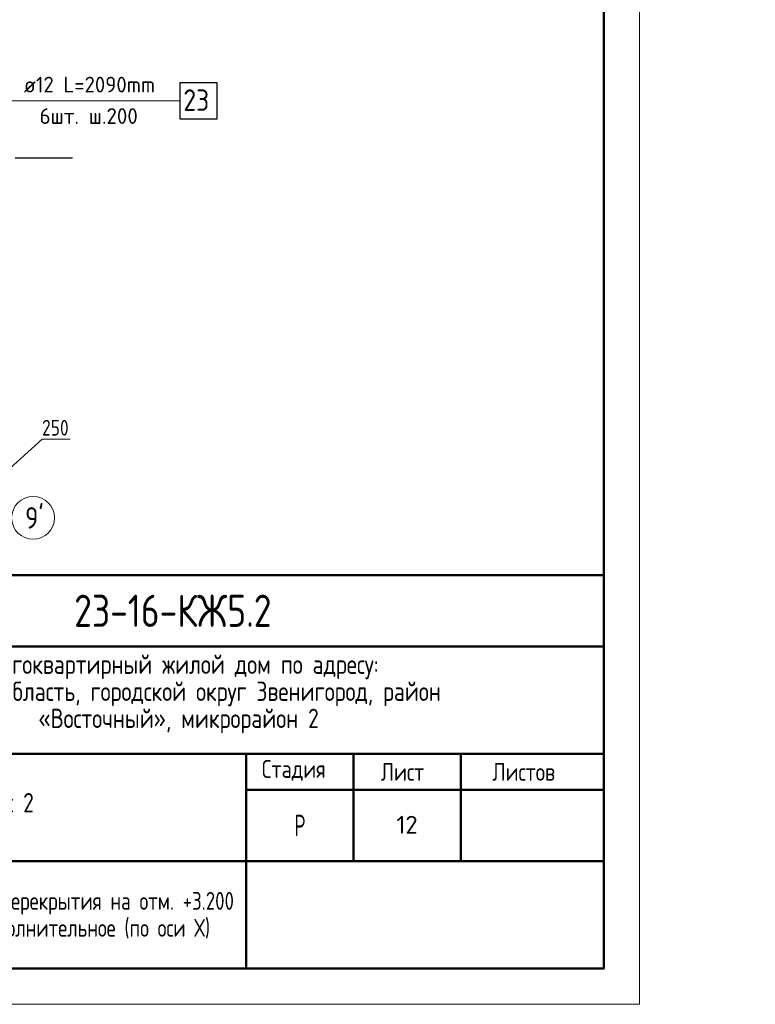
# Model space of a CAD drawing. Header units: millimetres. Extents: x 0 to 43617, y 0 to 59400.
# Tile 9 of 30: x 33336 to 43617, y 0 to 13764. Entities that reach past the tile are written whole.
import ezdxf

# ---------------------------------------------------------------- set-up
doc = ezdxf.new("R2010")
doc.units = ezdxf.units.MM
doc.linetypes.add('______5', pattern=[1100, 800, -100, 100, -100])
for name, color, linetype, lineweight in [('Standard', 7, 'Continuous', 25), ('ДОП Верх по Х', 7, 'Continuous', 25), ('Оси', 40, '______5', 18), ('Позиционная метка номер позиции', 7, 'Continuous', 13)]:
    doc.layers.add(name, color=color, linetype=linetype, lineweight=lineweight)
doc.styles.add('GOST 2.304-81', font='txt')
doc.styles.add('ISOCPEUR', font='txt')

msp = doc.modelspace()

# ---------------------------------------------------------------- linework, layer by layer
at = {"layer": 'Standard', "color": 7, "linetype": 'Continuous', "lineweight": 13, "transparency": 33554687}
for p, q in [((33099, 7400), (33649, 7900)), ((33649, 7900), (34040, 7900))]:
    msp.add_line(p, q, dxfattribs=at)
at = {"layer": 'Standard', "color": 7, "linetype": 'Continuous', "lineweight": 50, "transparency": 33554687}
for p, q in [((23000, 6000), (41500, 6000)), ((29500, 5000), (41500, 5000)), ((29500, 3500), (41500, 3500)), ((36500, 2000), (36500, 3500)), ((38000, 2000), (38000, 3500)), ((39500, 2000), (39500, 3500)), ((36500, 3000), (41500, 3000)), ((29500, 2000), (41500, 2000)), ((36500, 500), (36500, 2000)), ((36500, 500), (36500, 2000))]:
    msp.add_line(p, q, dxfattribs=at)
at = {"layer": 'Standard', "color": 7, "linetype": 'Continuous', "lineweight": 25, "transparency": 33554687}
for p, q in [((41500, 500), (41500, 6000)), ((23000, 500), (41500, 500)), ((23000, 500), (41500, 500)), ((23000, 500), (41500, 500))]:
    msp.add_line(p, q, dxfattribs=at)
at = {"layer": 'Standard', "color": 7, "linetype": 'Continuous', "lineweight": 13, "transparency": 33554687}
msp.add_lwpolyline([(0, 0), (42000, 0), (42000, 59400), (0, 59400), (0, 0)], close=True, dxfattribs=at)
msp.add_lwpolyline([(42000, 59400), (0, 59400), (0, 0), (42000, 0), (42000, 59400)], dxfattribs=at)
msp.add_lwpolyline([(42000, 59400), (0, 59400), (0, 0), (42000, 0), (42000, 59400)], dxfattribs=at)
at = {"layer": 'Standard', "color": 7, "linetype": 'Continuous', "lineweight": 50, "transparency": 33554687}
msp.add_lwpolyline([(2000, 58900), (41500, 58900), (41500, 500), (2000, 500), (2000, 58900)], close=True, dxfattribs=at)
at = {"layer": 'Standard', "color": 7, "linetype": 'Continuous', "lineweight": 25, "transparency": 33554687}
msp.add_lwpolyline([(41500, 6000), (23000, 6000), (23000, 500), (41500, 500), (41500, 6000)], dxfattribs=at)
at = {"layer": 'ДОП Верх по Х', "color": 7, "linetype": 'Continuous', "lineweight": 13, "transparency": 33554687}
msp.add_line((33374, 12630), (35460, 12630), dxfattribs=at)
at = {"layer": 'ДОП Верх по Х', "color": 7, "linetype": 'Continuous', "lineweight": 25, "transparency": 33554687}
msp.add_lwpolyline([(35574, 12380), (36094, 12380), (36094, 12880), (35574, 12880), (35574, 12380)], dxfattribs=at)
at = {"layer": 'Оси', "color": 8, "linetype": '______5', "lineweight": -3, "transparency": 33554687}
msp.add_line((34074, 11830), (3600, 11830), dxfattribs=at)
at = {"layer": 'Оси', "color": 7, "linetype": 'Continuous', "lineweight": 13, "transparency": 33554687}
msp.add_circle((33524, 6800), 300, dxfattribs=at)
at = {"layer": 'Позиционная метка номер позиции', "color": 7, "linetype": 'Continuous', "lineweight": 13, "transparency": 33554687}
msp.add_lwpolyline([(32543, 12330), (32843, 12630), (35574, 12630)], dxfattribs=at)

# ---------------------------------------------------------------- texts
at = {"layer": 'Standard', "color": 7, "linetype": 'Continuous', "lineweight": 25, "transparency": 33554687, "attachment_point": 7, "style": 'GOST 2.304-81'}
for s, insert, char_height, width in [('250', (33649, 7950), 220, 516.4), ('Многоквартирный\\~жилой\\~дом\\~по\\~адресу:\\~', (32710, 4545), 270, 5717.08), ('Московская\\~область,\\~городской\\~округ\\~Звенигород,\\~район\\~', (31504, 4167), 270, 8136.21), ('«Восточный»,\\~микрорайон\\~2', (33597, 3789), 270, 3952.83), ('Стадия', (36721, 3125), 250, 1031.12), ('Лист', (38384, 3125), 250, 782.23), ('Листов', (39943, 3125), 250, 1066.51), ('Корпус\\~2', (32388, 2610), 270, 1362.88), ('\\W0.77;Р', (37177, 2350), 300, 262.92)]:
    msp.add_mtext(s, dxfattribs=dict(at, insert=insert, char_height=char_height, width=width))
at = {"layer": 'Standard', "color": 7, "linetype": 'Continuous', "lineweight": 50, "transparency": 33554687, "insert": (34098, 5275), "char_height": 450, "width": 3038.67, "attachment_point": 7, "style": 'GOST 2.304-81'}
msp.add_mtext('23-16-КЖ5.2', dxfattribs=at)
at = {"layer": 'Standard', "color": 7, "linetype": 'Continuous', "lineweight": 13, "transparency": 33554687, "insert": (38750, 2510), "char_height": 250, "width": 393.75, "attachment_point": 5, "style": 'ISOCPEUR'}
msp.add_mtext('\\A1;{\\fISOCPEUR|i0|b0;\\H250.000000;\\W1.000000;\\C7;12}\\P', dxfattribs=at)
at = {"layer": 'Standard', "color": 7, "linetype": 'Continuous', "lineweight": 25, "transparency": 33554687, "insert": (33000, 1571), "char_height": 250, "width": 8087.5, "attachment_point": 2, "line_spacing_factor": 0.903614}
msp.add_mtext('\\A1;{\\fGOST 2.304-81|i0|b0;\\H250.000000;\\W0.952381;\\C7;Схема армирования плиты перекрытия на отм. +3.200}\\P{\\fGOST 2.304-81|i0|b0;\\H250.000000;\\W0.952381;\\C7;(секции 3, 4) верхнее дополнительное (по оси Х)}\\P', dxfattribs=at)
at = {"layer": 'ДОП Верх по Х', "color": 7, "linetype": 'Continuous', "lineweight": 13, "transparency": 33554687, "attachment_point": 7, "style": 'ISOCPEUR'}
for s, insert, char_height, width in [('\\W0.96;ø12 L=2090mm ', (33394, 12747), 220, 2150.52), ('\\W0.87;23', (35624, 12490), 300, 550.82), ('\\W0.97;6шт. ш.200 ', (33614, 12307), 220, 1712.32)]:
    msp.add_mtext(s, dxfattribs=dict(at, insert=insert, char_height=char_height, width=width))
at = {"layer": 'Оси', "color": 7, "linetype": 'Continuous', "lineweight": 25, "transparency": 33554687, "insert": (33412, 6650), "char_height": 300, "width": 440.64, "attachment_point": 7, "style": 'ISOCPEUR'}
msp.add_mtext("\\W0.84;9'", dxfattribs=at)

doc.saveas('drawing.dxf')
